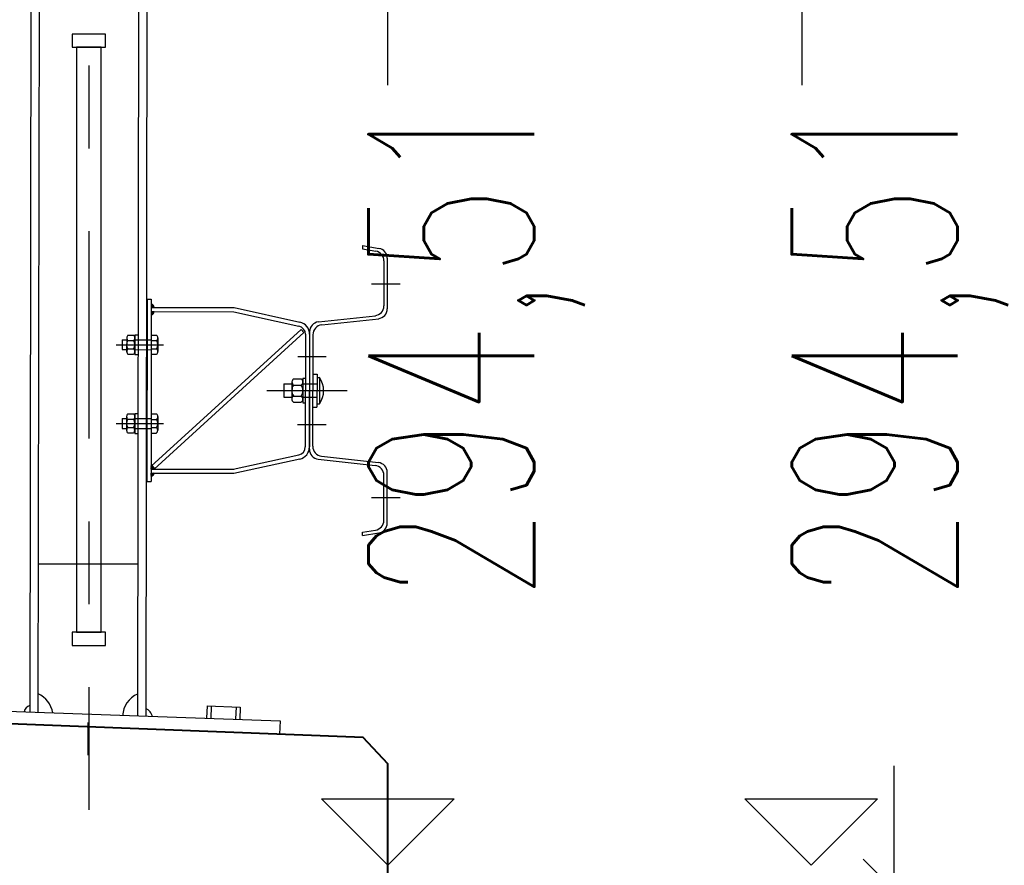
# Model space of a CAD drawing. Header units: metres. Extents: x -912764 to -454925, y -2226138 to -1112338.
# Tile 94 of 256: x -456380.02 to -456378.83, y -1112956.47 to -1112955.45. Entities that reach past the tile are written whole.
import ezdxf

# ---------------------------------------------------------------- set-up
doc = ezdxf.new("R2010")
doc.units = ezdxf.units.M
doc.linetypes.add('DASHDOT2', pattern=[0.375, 0.25, -0.0625, 0, -0.0625])
doc.linetypes.add('SOLID', pattern=[0])
for name, color, linetype in [('!řezy tenká', 1, 'Continuous'), ('018-ZSvodidlo', 8, 'Continuous'), ('025', 1, 'Continuous'), ('025-OSY', 4, 'DASHDOT2'), ('025-ZSvodidlo', 1, 'Continuous'), ('C3D_ZPR', 7, 'Continuous'), ('p_koty', 7, 'Continuous')]:
    doc.layers.add(name, color=color, linetype=linetype)
for name, color, linetype, lineweight in [('_NOVÝ STAV', 1, 'Continuous', 30), ('_NOVÝ STAV - POPISKY KATASTR', 7, 'Continuous', 30), ('R-koty vyskove', 7, 'Continuous', 13)]:
    doc.layers.add(name, color=color, linetype=linetype, lineweight=lineweight)
doc.layers.add('PDF2_13', color=140, linetype='Continuous', true_color=0x00bfff)
doc.styles.add('StandardUzky', font='simplex.shx', dxfattribs={"width": 0.65})
doc.styles.add('znacky', font='arial.ttf')
doc.dimstyles.new('1000', dxfattribs={"dimscale": 0.5, "dimtxt": 1, "dimasz": 0.6, "dimexe": 0.3, "dimexo": 0.5, "dimgap": 0.5, "dimtad": 1, "dimzin": 1, "dimdsep": 46, "dimtxsty": 'znacky', "dimblk": 'OBLIQUE', "dimcen": 1, "dimdle": 0.3, "dimclrd": 256, "dimclre": 256, "dimclrt": 256, "dimadec": 3, "dimazin": 0, "dimtfac": 1, "dimtmove": 0, "dimatfit": 3, "dimldrblk": 'OBLIQUE', "dimfxl": 1, "dimlwd": -1, "dimlwe": -1, "dimarcsym": 0})

# ---------------------------------------------------------------- blocks, each defined once
blk = doc.blocks.new('_Oblique')
at = {"color": 0, "linetype": 'ByBlock', "lineweight": -2}
blk.add_line((-0.5, -0.5), (0.5, 0.5), dxfattribs=at)
blk = doc.blocks.new('*D337')
at = {"layer": 'C3D_ZPR', "color": 1, "transparency": 16777216}
for p, q in [((0.611, -1.8799), (0.611, 0.12)), ((0.15, -0.03), (0.686, -0.03)), ((0.15, -1.7299), (0.686, -1.7299))]:
    blk.add_line(p, q, dxfattribs=at)
at = {"layer": 'Defpoints', "color": 0, "lineweight": 50, "transparency": 16777216}
for p in [(-0.1, -0.03), (0.611, -0.03), (-0.1, -1.7299)]:
    blk.add_point(p, dxfattribs=at)
at = {"layer": 'C3D_ZPR', "color": 1, "transparency": 16777216, "xscale": 0.075, "yscale": 0.075, "zscale": 0.075}
for p, rotation in [((0.611, -0.03), 90), ((0.611, -1.7299), 270)]:
    blk.add_blockref('_Oblique', p, dxfattribs=dict(at, rotation=rotation))
at = {"layer": 'C3D_ZPR', "color": 1, "transparency": 16777216, "insert": (0.461, -0.88), "char_height": 0.2, "attachment_point": 5, "rotation": 90, "style": 'StandardUzky'}
blk.add_mtext('1700', dxfattribs=at)
blk = doc.blocks.new('*D987')
at = {"layer": 'C3D_ZPR', "color": 1, "transparency": 16777216}
for p, q in [((0, 0.9412), (0, 1.5162)), ((0.5, 0.9412), (0.5, 1.5162)), ((-0.15, 1.4412), (0.65, 1.4412))]:
    blk.add_line(p, q, dxfattribs=at)
at = {"layer": 'Defpoints', "color": 0, "transparency": 16777216}
for p in [(0.5, 1.4412), (0, 0.2338), (0.5, 0.2338)]:
    blk.add_point(p, dxfattribs=at)
at = {"layer": 'C3D_ZPR', "color": 1, "transparency": 16777216, "xscale": 0.075, "yscale": 0.075, "zscale": 0.075, "rotation": 180}
blk.add_blockref('_Oblique', (0, 1.4412), dxfattribs=at)
at = {"layer": 'C3D_ZPR', "color": 1, "transparency": 16777216, "xscale": 0.075, "yscale": 0.075, "zscale": 0.075}
blk.add_blockref('_Oblique', (0.5, 1.4412), dxfattribs=at)
at = {"layer": 'C3D_ZPR', "color": 1, "transparency": 16777216, "insert": (0.25, 1.5912), "char_height": 0.2, "attachment_point": 5, "style": 'StandardUzky'}
blk.add_mtext('500', dxfattribs=at)
blk = doc.blocks.new('*D988')
at = {"layer": 'C3D_ZPR', "color": 1, "transparency": 16777216}
for p, q in [((-0.6001, 0.9412), (-0.6001, 1.5162)), ((0, 0.9412), (0, 1.5162)), ((-0.7501, 1.4412), (0.15, 1.4412))]:
    blk.add_line(p, q, dxfattribs=at)
at = {"layer": 'Defpoints', "color": 0, "transparency": 16777216}
for p in [(0, 1.4412), (-0.6001, 0.1267), (0, 0.07)]:
    blk.add_point(p, dxfattribs=at)
at = {"layer": 'C3D_ZPR', "color": 1, "transparency": 16777216, "xscale": 0.075, "yscale": 0.075, "zscale": 0.075, "rotation": 180}
blk.add_blockref('_Oblique', (-0.6001, 1.4412), dxfattribs=at)
at = {"layer": 'C3D_ZPR', "color": 1, "transparency": 16777216, "xscale": 0.075, "yscale": 0.075, "zscale": 0.075}
blk.add_blockref('_Oblique', (0, 1.4412), dxfattribs=at)
at = {"layer": 'C3D_ZPR', "color": 1, "transparency": 16777216, "insert": (-0.3001, 1.5912), "char_height": 0.2, "attachment_point": 5, "style": 'StandardUzky'}
blk.add_mtext('600', dxfattribs=at)
blk = doc.blocks.new('*D339')
at = {"layer": 'C3D_ZPR', "color": 1, "transparency": 16777216}
for p, q in [((1.7427, 0.1542), (1.7427, 0.7246)), ((1.7427, 0), (1.7427, 0.3042)), ((1.2427, 0.1542), (1.8177, 0.1542)), ((1.2427, 0), (1.8177, 0))]:
    blk.add_line(p, q, dxfattribs=at)
at = {"layer": 'Defpoints', "color": 0, "lineweight": 50, "transparency": 16777216}
for p in [(-0.0296, 0.1542), (0, 0), (1.7427, 0)]:
    blk.add_point(p, dxfattribs=at)
at = {"layer": 'C3D_ZPR', "color": 1, "transparency": 16777216, "xscale": 0.075, "yscale": 0.075, "zscale": 0.075}
for p, rotation in [((1.7427, 0.1542), 90), ((1.7427, 0), 270)]:
    blk.add_blockref('_Oblique', p, dxfattribs=dict(at, rotation=rotation))
at = {"layer": 'C3D_ZPR', "color": 1, "transparency": 16777216, "insert": (1.5927, 0.5167), "char_height": 0.2, "attachment_point": 5, "rotation": 90, "style": 'StandardUzky'}
blk.add_mtext('154', dxfattribs=at)
blk = doc.blocks.new('A$C021ef3a7')
at = {"layer": '018-ZSvodidlo', "color": 1}
blk.add_line((-0.1038, -0.5175), (-0.2238, -0.5173), dxfattribs=at)
at = {"layer": '025', "color": 1}
blk.add_line((-0.164, -0.7084), (-0.164, -0.7479), dxfattribs=at)
at = {"layer": '025-OSY', "color": 1}
blk.add_line((-0.1628, 0.4343), (-0.1628, -0.8139), dxfattribs=at)
at = {"layer": '025-ZSvodidlo', "color": 1}
for p, q in [((-0.2327, 0.2052), (-0.2341, -0.6955)), ((-0.2227, 0.2052), (-0.2241, -0.6959)), ((-0.1027, 0.205), (-0.1041, -0.7009)), ((-0.0927, 0.205), (-0.0941, -0.7013)), ((0.1674, -0.1329), (0.1673, -0.137)), ((0.1673, -0.137), (0.1833, -0.1397)), ((0.1674, -0.1329), (0.1873, -0.1363)), ((0.1933, -0.1515), (0.1932, -0.2057)), ((0.1973, -0.1482), (0.1972, -0.2092)), ((0.1784, -0.179), (0.2129, -0.179)), ((-0.0924, -0.1976), (-0.0927, -0.4176)), ((-0.0924, -0.1976), (-0.0874, -0.1976)), ((-0.0874, -0.1976), (-0.0877, -0.4176)), ((-0.0874, -0.2041), (-0.087, -0.2037)), ((-0.0874, -0.2045), (-0.0867, -0.2038)), ((-0.0837, -0.2076), (-0.0874, -0.2039)), ((-0.0874, -0.205), (-0.0864, -0.204)), ((-0.0874, -0.2054), (-0.0861, -0.2041)), ((-0.0874, -0.2058), (-0.0858, -0.2043)), ((-0.0842, -0.2076), (-0.0874, -0.2044)), ((-0.0874, -0.2063), (-0.0856, -0.2045)), ((-0.0874, -0.2067), (-0.0854, -0.2047)), ((-0.0846, -0.2076), (-0.0874, -0.2048)), ((-0.0874, -0.2072), (-0.0852, -0.205)), ((-0.0874, -0.2076), (-0.085, -0.2052)), ((-0.0851, -0.2076), (-0.0874, -0.2053)), ((-0.0855, -0.2076), (-0.0874, -0.2057)), ((-0.086, -0.2076), (-0.0874, -0.2061)), ((-0.0864, -0.2076), (-0.0874, -0.2066)), ((-0.0868, -0.2076), (-0.0874, -0.207)), ((-0.0874, -0.2076), (0.0126, -0.2077)), ((-0.0874, -0.2126), (0.0121, -0.2127)), ((-0.0874, -0.2129), (-0.087, -0.2126)), ((-0.0874, -0.2134), (-0.0866, -0.2126)), ((-0.0874, -0.2138), (-0.0862, -0.2126)), ((-0.0874, -0.2142), (-0.0857, -0.2126)), ((-0.0874, -0.2147), (-0.0853, -0.2126)), ((-0.0874, -0.2151), (-0.0848, -0.2126)), ((-0.0874, -0.2156), (-0.0844, -0.2126)), ((-0.0874, -0.216), (-0.0841, -0.2127)), ((-0.085, -0.2152), (-0.0874, -0.2128)), ((-0.0852, -0.2154), (-0.0874, -0.2132)), ((-0.0854, -0.2156), (-0.0874, -0.2137)), ((-0.0844, -0.2065), (-0.0873, -0.2035)), ((-0.0848, -0.2149), (-0.0871, -0.2126)), ((-0.087, -0.2165), (-0.0843, -0.2138)), ((-0.0869, -0.2076), (-0.0848, -0.2055)), ((-0.0846, -0.2147), (-0.0867, -0.2126)), ((-0.0847, -0.2057), (-0.0866, -0.2038)), ((-0.0865, -0.2076), (-0.0847, -0.2058)), ((-0.0845, -0.2144), (-0.0863, -0.2126)), ((-0.086, -0.2076), (-0.0845, -0.2061)), ((-0.0844, -0.214), (-0.0858, -0.2126)), ((-0.0856, -0.2076), (-0.0844, -0.2064)), ((-0.0842, -0.2137), (-0.0854, -0.2126)), ((-0.0851, -0.2076), (-0.0843, -0.2068)), ((-0.0842, -0.2133), (-0.0849, -0.2126)), ((-0.0841, -0.213), (-0.0845, -0.2126)), ((0.0121, -0.2127), (0.0907, -0.2301)), ((0.0126, -0.2077), (0.0918, -0.2252)), ((-0.0857, -0.2158), (-0.0874, -0.2141)), ((-0.0859, -0.216), (-0.0874, -0.2145)), ((-0.0862, -0.2162), (-0.0874, -0.215)), ((-0.0865, -0.2163), (-0.0874, -0.2154)), ((-0.0868, -0.2164), (-0.0874, -0.2159)), ((-0.0872, -0.2165), (-0.0874, -0.2163)), ((-0.0863, -0.2162), (-0.0846, -0.2145)), ((0.1143, -0.2251), (0.1829, -0.2176)), ((0.1183, -0.2287), (0.1869, -0.2212)), ((-0.0874, -0.3989), (0.0934, -0.234)), ((0.0967, -0.2377), (0.0934, -0.234)), ((0.1036, -0.237), (0.1035, -0.3078)), ((-0.1224, -0.2465), (-0.1225, -0.2585)), ((-0.1224, -0.2465), (-0.1171, -0.2465)), ((-0.1171, -0.2443), (-0.1172, -0.261)), ((-0.1156, -0.241), (-0.1087, -0.241)), ((-0.1156, -0.2475), (-0.1087, -0.2475)), ((-0.1071, -0.2405), (-0.1072, -0.2645)), ((-0.1071, -0.2405), (-0.1041, -0.2405)), ((-0.1071, -0.2465), (-0.0874, -0.2466)), ((-0.0874, -0.2411), (-0.081, -0.2411)), ((-0.0874, -0.2476), (-0.081, -0.2476)), ((-0.0841, -0.4026), (0.0967, -0.2377)), ((-0.0795, -0.2443), (-0.0795, -0.2608)), ((0.0986, -0.2399), (0.0984, -0.3757)), ((0.1036, -0.2399), (0.1034, -0.3757)), ((0.1036, -0.24), (0.1035, -0.3078)), ((0.1076, -0.2406), (0.1075, -0.3079)), ((-0.1297, -0.2525), (-0.0745, -0.2526)), ((-0.1277, -0.2525), (-0.0725, -0.2526)), ((-0.1225, -0.2585), (-0.1172, -0.2585)), ((-0.1156, -0.2575), (-0.1087, -0.2575)), ((-0.1072, -0.2585), (-0.0875, -0.2586)), ((-0.0875, -0.2576), (-0.081, -0.2576)), ((-0.1156, -0.264), (-0.1087, -0.264)), ((-0.1072, -0.2645), (-0.1042, -0.2645)), ((-0.0875, -0.2641), (-0.081, -0.2641)), ((0.0892, -0.2668), (0.1237, -0.2669)), ((0.0822, -0.2969), (0.0822, -0.3191)), ((0.0843, -0.2938), (0.0934, -0.2938)), ((0.0955, -0.2928), (0.0955, -0.3228)), ((0.0955, -0.2928), (0.0985, -0.2928)), ((0.1075, -0.2879), (0.1125, -0.2879)), ((0.1075, -0.2899), (0.1075, -0.3079)), ((0.1075, -0.2914), (0.1075, -0.3079)), ((0.1125, -0.2879), (0.1124, -0.3279)), ((0.1125, -0.2919), (0.1155, -0.2919)), ((0.1155, -0.2919), (0.1155, -0.3239)), ((0.0521, -0.3078), (0.1488, -0.3079)), ((0.0672, -0.3078), (0.1225, -0.3079)), ((0.0725, -0.2998), (0.0822, -0.2998)), ((0.0725, -0.2998), (0.0725, -0.3158)), ((0.0843, -0.3012), (0.0934, -0.3012)), ((0.0955, -0.2999), (0.1125, -0.2999)), ((0.1034, -0.3787), (0.1035, -0.3078)), ((0.1074, -0.3751), (0.1075, -0.3079)), ((0.1074, -0.3259), (0.1075, -0.3079)), ((0.1075, -0.3244), (0.1075, -0.3079)), ((0.0725, -0.3158), (0.0822, -0.3158)), ((0.0842, -0.3145), (0.0934, -0.3145)), ((0.0955, -0.3158), (0.1125, -0.3158)), ((0.0842, -0.3218), (0.0934, -0.3218)), ((0.0955, -0.3228), (0.0985, -0.3228)), ((0.1074, -0.3279), (0.1124, -0.3279)), ((0.1125, -0.3239), (0.1155, -0.3239)), ((-0.1226, -0.3415), (-0.1173, -0.3415)), ((-0.1226, -0.3415), (-0.1226, -0.3535)), ((-0.1173, -0.3393), (-0.1173, -0.356)), ((-0.1157, -0.336), (-0.1088, -0.336)), ((-0.1157, -0.3425), (-0.1088, -0.3425)), ((-0.1073, -0.3355), (-0.1073, -0.3595)), ((-0.1073, -0.3355), (-0.1043, -0.3355)), ((-0.1073, -0.3415), (-0.0876, -0.3416)), ((-0.0876, -0.3361), (-0.0811, -0.3361)), ((-0.0876, -0.3426), (-0.0811, -0.3426)), ((-0.0796, -0.3393), (-0.0797, -0.3558)), ((-0.1299, -0.3475), (-0.0746, -0.3476)), ((-0.1279, -0.3475), (-0.0726, -0.3476)), ((-0.1226, -0.3535), (-0.1173, -0.3535)), ((-0.1157, -0.3525), (-0.1089, -0.3525)), ((-0.1073, -0.3535), (-0.0876, -0.3536)), ((-0.0876, -0.3526), (-0.0812, -0.3526)), ((0.0891, -0.3488), (0.1235, -0.3489)), ((-0.1157, -0.359), (-0.1089, -0.359)), ((-0.1073, -0.3595), (-0.1043, -0.3595)), ((-0.0876, -0.3591), (-0.0812, -0.3591)), ((0.0113, -0.4028), (0.0905, -0.3855)), ((0.0123, -0.4077), (0.0916, -0.3904)), ((0.114, -0.3906), (0.1827, -0.3984)), ((0.118, -0.3871), (0.1867, -0.3948)), ((-0.0827, -0.4026), (-0.0877, -0.3976)), ((-0.0877, -0.3979), (-0.0874, -0.3977)), ((-0.083, -0.4026), (-0.0877, -0.3978)), ((-0.0877, -0.3981), (-0.0873, -0.3978)), ((-0.0877, -0.3983), (-0.0872, -0.3979)), ((-0.0877, -0.3986), (-0.0871, -0.398)), ((-0.0832, -0.4026), (-0.0877, -0.3981)), ((-0.0877, -0.3988), (-0.087, -0.3981)), ((-0.0877, -0.399), (-0.0868, -0.3982)), ((-0.0834, -0.4026), (-0.0877, -0.3983)), ((-0.0877, -0.3992), (-0.0867, -0.3983)), ((-0.0877, -0.3994), (-0.0866, -0.3984)), ((-0.0836, -0.4026), (-0.0877, -0.3985)), ((-0.0877, -0.3997), (-0.0865, -0.3985)), ((-0.0877, -0.3999), (-0.0864, -0.3986)), ((-0.0838, -0.4026), (-0.0877, -0.3987)), ((-0.0877, -0.4001), (-0.0863, -0.3987)), ((-0.0877, -0.4003), (-0.0862, -0.3988)), ((-0.0841, -0.4026), (-0.0877, -0.3989)), ((-0.0877, -0.4005), (-0.0861, -0.3989)), ((-0.0877, -0.4008), (-0.0859, -0.3991)), ((-0.0843, -0.4026), (-0.0877, -0.3992)), ((-0.0877, -0.401), (-0.0858, -0.3992)), ((-0.0877, -0.4012), (-0.0857, -0.3993)), ((-0.0845, -0.4026), (-0.0877, -0.3994)), ((-0.0877, -0.4014), (-0.0856, -0.3994)), ((-0.0877, -0.4016), (-0.0855, -0.3995)), ((-0.0847, -0.4026), (-0.0877, -0.3996)), ((-0.0877, -0.4019), (-0.0854, -0.3996)), ((-0.0877, -0.4021), (-0.0853, -0.3997)), ((-0.0849, -0.4026), (-0.0877, -0.3998)), ((-0.0877, -0.4023), (-0.0851, -0.3998)), ((-0.0877, -0.4025), (-0.0851, -0.3999)), ((-0.0852, -0.4026), (-0.0877, -0.4001)), ((-0.0854, -0.4026), (-0.0877, -0.4003)), ((-0.0856, -0.4026), (-0.0877, -0.4005)), ((-0.0858, -0.4026), (-0.0877, -0.4007)), ((-0.086, -0.4026), (-0.0877, -0.4009)), ((-0.0863, -0.4026), (-0.0877, -0.4012)), ((-0.0865, -0.4026), (-0.0877, -0.4014)), ((-0.0867, -0.4026), (-0.0877, -0.4016)), ((-0.0869, -0.4026), (-0.0877, -0.4018)), ((-0.0871, -0.4026), (-0.0877, -0.402)), ((-0.0874, -0.4025), (-0.0877, -0.4023)), ((-0.0877, -0.4026), (0.0123, -0.4027)), ((-0.0851, -0.3999), (-0.0874, -0.3977)), ((-0.0874, -0.4025), (-0.0849, -0.4)), ((-0.0873, -0.4026), (-0.0848, -0.4001)), ((-0.087, -0.4026), (-0.0847, -0.4002)), ((-0.0868, -0.4026), (-0.0846, -0.4004)), ((-0.0866, -0.4026), (-0.0845, -0.4005)), ((-0.0864, -0.4026), (-0.0844, -0.4006)), ((-0.0861, -0.4026), (-0.0843, -0.4007)), ((-0.0859, -0.4026), (-0.0842, -0.4008)), ((-0.0857, -0.4026), (-0.0841, -0.4009)), ((-0.0855, -0.4026), (-0.0839, -0.401)), ((-0.0853, -0.4026), (-0.0838, -0.4011)), ((-0.0824, -0.4026), (-0.0851, -0.3999)), ((-0.085, -0.4026), (-0.0837, -0.4012)), ((-0.0848, -0.4026), (-0.0836, -0.4014)), ((-0.0846, -0.4026), (-0.0835, -0.4015)), ((-0.0844, -0.4026), (-0.0834, -0.4016)), ((-0.0842, -0.4026), (-0.0833, -0.4017)), ((-0.0839, -0.4026), (-0.0832, -0.4018)), ((-0.0837, -0.4026), (-0.0831, -0.4019)), ((-0.0835, -0.4026), (-0.0829, -0.402)), ((-0.0833, -0.4026), (-0.0828, -0.4021)), ((-0.083, -0.4026), (-0.0827, -0.4022)), ((-0.0828, -0.4026), (-0.0826, -0.4024)), ((-0.0826, -0.4026), (-0.0825, -0.4025)), ((-0.0877, -0.4076), (0.0123, -0.4077)), ((-0.0853, -0.4099), (-0.0877, -0.4076)), ((-0.0877, -0.4078), (-0.0874, -0.4076)), ((-0.0877, -0.4081), (-0.0872, -0.4076)), ((-0.0877, -0.4083), (-0.087, -0.4076)), ((-0.0877, -0.4085), (-0.0867, -0.4076)), ((-0.0877, -0.4087), (-0.0865, -0.4076)), ((-0.0877, -0.4089), (-0.0863, -0.4076)), ((-0.0877, -0.4092), (-0.0861, -0.4076)), ((-0.0877, -0.4094), (-0.0859, -0.4076)), ((-0.0877, -0.4096), (-0.0856, -0.4076)), ((-0.0877, -0.4098), (-0.0854, -0.4076)), ((-0.0877, -0.41), (-0.0852, -0.4076)), ((-0.0877, -0.4103), (-0.085, -0.4076)), ((-0.0877, -0.4105), (-0.0847, -0.4076)), ((-0.0877, -0.4107), (-0.0845, -0.4076)), ((-0.0877, -0.4109), (-0.0843, -0.4076)), ((-0.0855, -0.41), (-0.0877, -0.4078)), ((-0.0856, -0.4101), (-0.0877, -0.408)), ((-0.0857, -0.4102), (-0.0877, -0.4082)), ((-0.0859, -0.4103), (-0.0877, -0.4084)), ((-0.086, -0.4104), (-0.0877, -0.4087)), ((-0.0861, -0.4104), (-0.0877, -0.4089)), ((-0.0863, -0.4105), (-0.0877, -0.4091)), ((-0.0864, -0.4106), (-0.0877, -0.4093)), ((-0.0866, -0.4107), (-0.0877, -0.4096)), ((-0.0867, -0.4107), (-0.0877, -0.4098)), ((-0.0869, -0.4108), (-0.0877, -0.41)), ((-0.087, -0.4109), (-0.0877, -0.4102)), ((-0.0872, -0.4109), (-0.0877, -0.4104)), ((-0.0874, -0.411), (-0.0877, -0.4107)), ((-0.0875, -0.411), (-0.0877, -0.4109)), ((-0.0876, -0.411), (-0.0841, -0.4076)), ((-0.0852, -0.4098), (-0.0875, -0.4076)), ((-0.0873, -0.411), (-0.0839, -0.4076)), ((-0.0851, -0.4097), (-0.0872, -0.4076)), ((-0.085, -0.4096), (-0.087, -0.4076)), ((-0.0869, -0.4108), (-0.0836, -0.4076)), ((-0.0849, -0.4095), (-0.0868, -0.4076)), ((-0.0848, -0.4094), (-0.0866, -0.4076)), ((-0.0847, -0.4092), (-0.0864, -0.4076)), ((-0.0846, -0.4091), (-0.0861, -0.4076)), ((-0.086, -0.4104), (-0.0841, -0.4085)), ((-0.0845, -0.409), (-0.0859, -0.4076)), ((-0.0844, -0.4089), (-0.0857, -0.4076)), ((-0.0843, -0.4087), (-0.0855, -0.4076)), ((-0.0842, -0.4086), (-0.0853, -0.4076)), ((-0.0841, -0.4085), (-0.085, -0.4076)), ((-0.084, -0.4083), (-0.0842, -0.4081)), ((0.1932, -0.4644), (0.1933, -0.4103)), ((0.1972, -0.4678), (0.1973, -0.4067)), ((-0.0927, -0.4176), (-0.0877, -0.4176)), ((0.1784, -0.437), (0.2129, -0.437)), ((0.1672, -0.4789), (0.1832, -0.4762)), ((0.1672, -0.4829), (0.1672, -0.4789)), ((0.1672, -0.4829), (0.1872, -0.4796))]:
    blk.add_line(p, q, dxfattribs=at)
for points in [[(-0.1428, 0.1223), (-0.1828, 0.1223), (-0.1828, 0.1063), (-0.1428, 0.1063)], [(-0.1478, 0.1063), (-0.1778, 0.1063), (-0.1778, -0.5994), (-0.1478, -0.5994)], [(-0.1428, -0.5994), (-0.1828, -0.5994), (-0.1828, -0.6154), (-0.1428, -0.6154)]]:
    blk.add_lwpolyline(points, close=True, dxfattribs=at)
for centre, radius, start, end in [((0.1813, -0.1515), 0.012, 359.9152, 80.4529), ((0.1853, -0.1481), 0.012, 359.9152, 80.4529), ((-0.0886, -0.2077), 0.00439, 1.8636, 73.4325), ((-0.0881, -0.2127), 0.00397, 280.1148, 1.4558), ((0.1812, -0.2056), 0.012, 276.2554, 359.9152), ((0.1852, -0.2092), 0.012, 276.2554, 359.9152), ((0.0886, -0.2399), 0.015, 359.9152, 77.5198), ((0.1156, -0.237), 0.012, 96.2554, 179.9152), ((0.0886, -0.2399), 0.01, 359.9152, 77.5198), ((0.1196, -0.2406), 0.012, 96.2554, 179.9152), ((-0.1086, -0.2525), 0.0086, 144.3855, 215.4448), ((-0.1128, -0.2443), 0.00429, 130.6574, 229.173), ((-0.1115, -0.2443), 0.00429, 310.6574, 49.173), ((-0.1157, -0.2525), 0.0086, 324.3855, 35.4448), ((-0.0838, -0.2443), 0.00429, 310.6574, 49.173), ((-0.088, -0.2526), 0.0086, 324.3855, 35.4448), ((-0.1128, -0.2608), 0.00429, 130.6574, 229.173), ((-0.1115, -0.2608), 0.00429, 310.6574, 49.173), ((-0.0838, -0.2608), 0.00429, 310.6574, 49.173), ((0.0865, -0.2975), 0.00429, 120.8683, 238.9621), ((0.0912, -0.2975), 0.00429, 300.8683, 58.9621), ((0.0924, -0.3078), 0.0281, 325.2071, 34.6232), ((0.0936, -0.3078), 0.0114, 144.3855, 215.4448), ((0.0841, -0.3078), 0.0114, 324.3855, 35.4448), ((0.0864, -0.3181), 0.00429, 120.8683, 238.9621), ((0.0912, -0.3182), 0.00429, 300.8683, 58.9621), ((-0.1087, -0.3475), 0.0086, 144.3855, 215.4448), ((-0.1129, -0.3393), 0.00429, 130.6574, 229.173), ((-0.1159, -0.3475), 0.0086, 324.3855, 35.4448), ((-0.1116, -0.3393), 0.00429, 310.6574, 49.173), ((-0.0882, -0.3476), 0.0086, 324.3855, 35.4448), ((-0.0839, -0.3393), 0.00429, 310.6574, 49.173), ((-0.1129, -0.3558), 0.00429, 130.6574, 229.173), ((-0.1117, -0.3558), 0.00429, 310.6574, 49.173), ((-0.084, -0.3558), 0.00429, 310.6574, 49.173), ((0.0884, -0.3758), 0.01, 282.3106, 359.9152), ((0.0884, -0.3758), 0.015, 282.3106, 359.9152), ((0.1154, -0.3787), 0.012, 179.9152, 263.575), ((0.1194, -0.3751), 0.012, 179.9152, 263.575), ((-0.0882, -0.4009), 0.00328, 75.3716, 80.4343), ((0.1813, -0.4103), 0.012, 359.9152, 83.575), ((0.1853, -0.4067), 0.012, 359.9152, 83.575), ((-0.089, -0.4055), 0.00578, 283.7111, 338.7199), ((0.1812, -0.4644), 0.012, 279.3775, 359.9152), ((0.1852, -0.4678), 0.012, 279.3775, 359.9152), ((-0.236, -0.7012), 0.03, 8.7345, 66.3892), ((-0.092, -0.7015), 0.03, 113.4411, 177.5723), ((-0.232, -0.6963), 0.00869, 103.2926, 174.7741), ((-0.0976, -0.7028), 0.0115, 5.6314, 73.7094)]:
    blk.add_arc(centre, radius, start, end, dxfattribs=at)
blk = doc.blocks.new('*D338')
at = {"layer": 'C3D_ZPR', "color": 1, "transparency": 16777216}
for p, q in [((2.0611, 0.3042), (2.0611, -2.0299)), ((1.5611, 0.1542), (2.1361, 0.1542)), ((1.5611, -1.8799), (2.1361, -1.8799))]:
    blk.add_line(p, q, dxfattribs=at)
at = {"layer": 'Defpoints', "color": 0, "lineweight": 50, "transparency": 16777216}
for p in [(-0.0296, 0.1542), (-0.05, -1.8799), (2.0611, -1.8799)]:
    blk.add_point(p, dxfattribs=at)
at = {"layer": 'C3D_ZPR', "color": 1, "transparency": 16777216, "xscale": 0.075, "yscale": 0.075, "zscale": 0.075}
for p, rotation in [((2.0611, 0.1542), 90), ((2.0611, -1.8799), 270)]:
    blk.add_blockref('_Oblique', p, dxfattribs=dict(at, rotation=rotation))
at = {"layer": 'C3D_ZPR', "color": 1, "transparency": 16777216, "insert": (1.9111, -0.8629), "char_height": 0.2, "attachment_point": 5, "rotation": 90, "style": 'StandardUzky'}
blk.add_mtext('2034', dxfattribs=at)
blk = doc.blocks.new('Vyskova_sipka')
at = {"color": 0, "linetype": 'ByBlock', "lineweight": -2}
for p, q in [((0, 0), (-4, 4)), ((-4, 4), (4, 4)), ((4, 4), (0, 0))]:
    blk.add_line(p, q, dxfattribs=at)
blk = doc.blocks.new('A$C4eac8e0d')
for p, q in [((-0.5498, 0.1894), (-0.13, 0.1742)), ((-0.13, 0.1742), (-0.1306, 0.1584))]:
    blk.add_line(p, q)
at = {"layer": 'p_koty'}
for p, q in [((-0.2181, 0.1924), (-0.2186, 0.1774)), ((-0.2181, 0.1924), (-0.1781, 0.191)), ((-0.2131, 0.1922), (-0.2136, 0.1773)), ((-0.1831, 0.1912), (-0.1836, 0.1762)), ((-0.1781, 0.191), (-0.1786, 0.176))]:
    blk.add_line(p, q, dxfattribs=at)
at = {"layer": 'PDF2_13', "color": 1, "linetype": 'Continuous', "lineweight": 40}
blk.add_lwpolyline([(0, -0.121), (0, 0.1225), (-0.0296, 0.1542), (-0.5504, 0.1743), (-0.6001, 0.1267), (-0.6001, -0.1252), (-0.5652, -0.1241), (-0.5557, -0.1135), (-0.5451, -0.1231), (-0.4496, -0.121), (-0.4496, -1.7299)], dxfattribs=at)
at = {"layer": '_NOVÝ STAV', "linetype": 'SOLID'}
blk.add_blockref('A$C021ef3a7', (-0.1979, 0.8807), dxfattribs=at)
at = {"layer": 'C3D_ZPR'}
for base, p1, p2, picture, middle in [((0, 1.4412), (-0.6001, 0.1267), (0, 0.07), '*D988', (-0.3001, 1.5912)), ((0.5, 1.4412), (0, 0.2338), (0.5, 0.2338), '*D987', (0.25, 1.5912))]:
    dim = blk.add_linear_dim(base=base, p1=p1, p2=p2, dimstyle='1000', override={"dimscale": 1, "dimtxt": 0.2, "dimasz": 0.075, "dimexe": 0.075, "dimexo": 0.25, "dimgap": 0.05, "dimdec": 0, "dimlfac": 1000, "dimdsep": 44, "dimtxsty": 'StandardUzky', "dimcen": 0.5, "dimdle": 0.15, "dimclrd": 1, "dimclre": 1, "dimclrt": 1, "dimfxl": 0.5, "dimfxlon": 1}, dxfattribs=at)
    dim.commit()
    dim.dimension.update_dxf_attribs({"geometry": picture, "text_midpoint": middle})
dim = blk.add_linear_dim(base=(1.7427, 0), p1=(-0.0296, 0.1542), p2=(0, 0), angle=90, dimstyle='1000', override={"dimscale": 1, "dimtxt": 0.2, "dimasz": 0.075, "dimexe": 0.075, "dimexo": 0.25, "dimgap": 0.05, "dimdec": 0, "dimlfac": 1000, "dimdsep": 44, "dimtxsty": 'StandardUzky', "dimcen": 0.5, "dimdle": 0.15, "dimclrd": 1, "dimclre": 1, "dimclrt": 1, "dimfxl": 0.5, "dimfxlon": 1}, dxfattribs=at)
dim.commit()
dim.dimension.update_dxf_attribs({"geometry": '*D339', "text_midpoint": (1.7427, 0.5167), "dimtype": 128})
for base, p1, p2, picture, middle in [((2.0611, -1.8799), (-0.0296, 0.1542), (-0.05, -1.8799), '*D338', (1.9111, -0.8629)), ((0.611, -0.03), (-0.1, -1.7299), (-0.1, -0.03), '*D337', (0.461, -0.88))]:
    dim = blk.add_linear_dim(base=base, p1=p1, p2=p2, angle=90, dimstyle='1000', override={"dimscale": 1, "dimtxt": 0.2, "dimasz": 0.075, "dimexe": 0.075, "dimexo": 0.25, "dimgap": 0.05, "dimdec": 0, "dimlfac": 1000, "dimdsep": 44, "dimtxsty": 'StandardUzky', "dimcen": 0.5, "dimdle": 0.15, "dimclrd": 1, "dimclre": 1, "dimclrt": 1, "dimfxl": 0.5, "dimfxlon": 1}, dxfattribs=at)
    dim.commit()
    dim.dimension.update_dxf_attribs({"geometry": picture, "text_midpoint": middle})

msp = doc.modelspace()

# ---------------------------------------------------------------- block references
at = {"layer": '!řezy tenká', "linetype": 'Continuous', "xscale": 0.02, "yscale": 0.02, "zscale": 0.03}
for p in [(-456379.5718, -1112956.472), (-456379.0612, -1112956.472)]:
    msp.add_blockref('Vyskova_sipka', p, dxfattribs=at)
at = {"layer": '_NOVÝ STAV - POPISKY KATASTR', "lineweight": 50}
msp.add_blockref('A$C4eac8e0d', (-456379.5718, -1112956.4721), dxfattribs=at)

# ---------------------------------------------------------------- texts
at = {"layer": 'R-koty vyskove', "color": 1, "char_height": 0.2, "attachment_point": 4, "rotation": 90, "style": 'StandardUzky'}
for insert in [(-456379.4646, -1112956.1527), (-456378.9539, -1112956.1527)]:
    msp.add_mtext('294,51', dxfattribs=dict(at, insert=insert))

doc.saveas('drawing.dxf')
